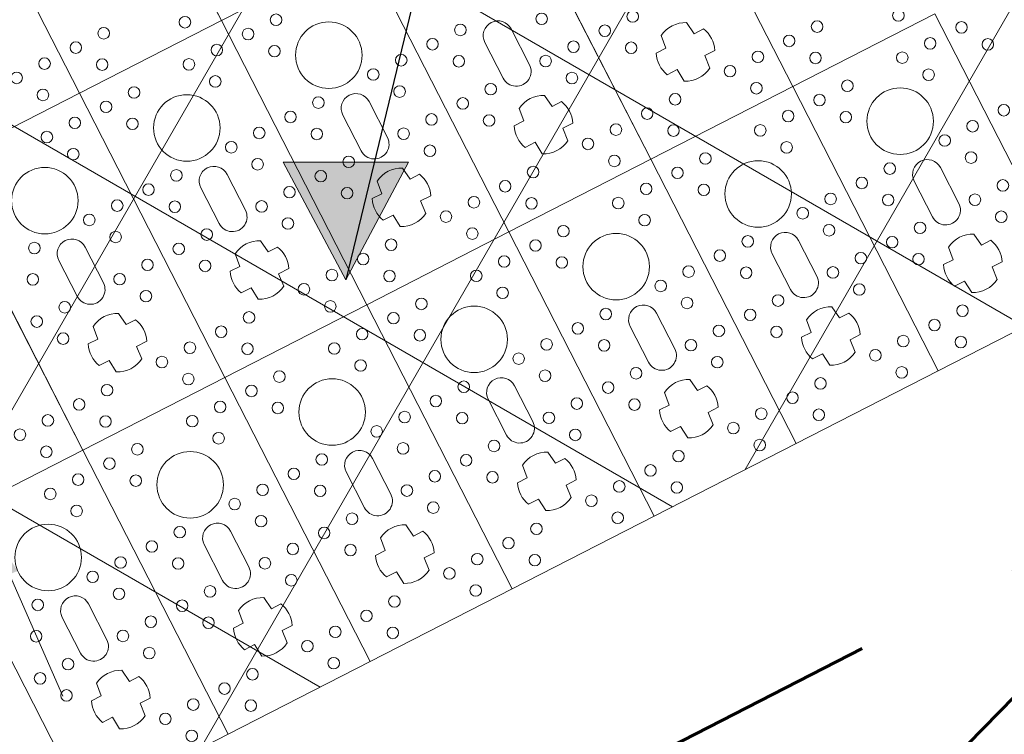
# Model space of a CAD drawing. Header units: metres. Extents: x 7472034 to 8440138, y 5890133 to 5961460.
# Tile 55 of 103: x 8439528.04 to 8439531.74, y 5890373.55 to 5890376.24. Entities that reach past the tile are written whole.
import ezdxf
from ezdxf import colors
from ezdxf.entities.mleader import LeaderData, LeaderLine
from ezdxf.math import Vec2, Vec3

# ---------------------------------------------------------------- set-up
doc = ezdxf.new("R2010")
doc.units = ezdxf.units.M
doc.header["$MEASUREMENT"] = 0
for name, pattern in [('$0$L218_500', [1, 0.5, -0.5]), ('ACAD_ISO03W100', [30, 12, -18]), ('CENTER', [2, 1.25, -0.25, 0.25, -0.25]), ('DASHDOT', [25.399999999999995, 12.7, -6.349999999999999, 0, -6.349999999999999]), ('DASHED', [19.049999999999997, 12.7, -6.349999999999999])]:
    doc.linetypes.add(name, pattern=pattern)
doc.layers.get('0').update_dxf_attribs({"linetype": 'CONTINUOUS', "lineweight": 5})
for name, color, linetype, lineweight in [('### rzędne', 172, 'CONTINUOUS', 5), ('___DR.warstwice', 7, 'CONTINUOUS', 5), ('__GRANICA', 5, 'ACAD_ISO03W100', 80), ('_IS.BLOK.KD.doziemne', 7, 'CONTINUOUS', 5), ('_IS.TCH.V.oddzialywanie', 30, 'DASHED', 60), ('_IS.TCH.V.opisik.1', 98, 'CONTINUOUS', 20), ('_IS.TCH.V.skrzynki.0', 101, 'CONTINUOUS', 20), ('_IS.TCH.V.skrzynki.1', 97, 'CONTINUOUS', 20), ('_IS.TCH.V.skrzynki.2', 93, 'CONTINUOUS', 20), ('a_opisy', 7, 'CONTINUOUS', 18)]:
    doc.layers.add(name, color=color, linetype=linetype, lineweight=lineweight)
doc.layers.add('_IS.A.śmieci', color=21, linetype='CONTINUOUS', lineweight=30, plot=False)
doc.styles.add('RS', font='Romans.shx', dxfattribs={"width": 0.7})

# ---------------------------------------------------------------- blocks, each defined once
blk = doc.blocks.new('A$C57F34CC8')
at = {"layer": '__GRANICA', "color": 246, "lineweight": 60, "ltscale": 0.1}
blk.add_lwpolyline([(104.5474768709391, 61.49084398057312), (124.7534257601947, 8.664832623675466), (116.2782638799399, -2.598389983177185e-07), (87.50180485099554, 5.853071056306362), (75.53745610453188, 9.185393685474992), (65.1202681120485, 10.79332474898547), (52.65768154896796, 12.23814885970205), (35.11359243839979, 14.25579591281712), (31.17050394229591, 14.72508112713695), (-8.847564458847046e-07, 23.87893649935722)], dxfattribs=at)
blk = doc.blocks.new('*U25')
at = {"lineweight": 5}
for p, q in [((3600, 14999.40002381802), (3600, 14399.39999997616)), ((4800.000047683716, 14999.40002381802), (3600, 14999.40002381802)), ((3600, 14999.39999997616), (4800.000047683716, 14999.39999997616)), ((3600.000047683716, 14399.39999997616), (3600.000047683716, 14999.40002381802)), ((4800.000047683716, 14399.39999997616), (4800.000047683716, 14999.40002381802)), ((4454.200035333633, 14799.41180765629), (4454.200035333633, 14759.27779868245)), ((4545.251703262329, 14757.3414337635), (4545.251703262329, 14799.66109861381)), ((4275.600023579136, 14754.90001261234), (4124.400023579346, 14754.90001189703)), ((4454.200035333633, 14759.27779868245), (4403.997000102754, 14753.0974925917)), ((4595.871898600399, 14753.33129808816), (4545.251703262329, 14757.3414337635)), ((4124.400023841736, 14643.90001189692), (4275.600023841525, 14643.90001189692)), ((4403.997000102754, 14645.70253120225), (4454.200035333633, 14639.52222511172)), ((4454.200035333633, 14639.52222511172), (4454.200035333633, 14599.38821613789)), ((4545.251703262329, 14641.45859003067), (4595.871898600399, 14645.46872570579)), ((4545.251703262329, 14599.13892518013), (4545.251703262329, 14641.45859003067)), ((3600.000047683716, 14399.40002381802), (2400, 14399.40002381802)), ((2400, 14399.39999997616), (3600.000047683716, 14399.39999997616)), ((3600, 14399.40002381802), (3600, 13799.39999997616)), ((4800.000047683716, 14399.40002381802), (3600, 14399.40002381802)), ((3600, 14399.39999997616), (4800.000047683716, 14399.39999997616)), ((3600.000047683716, 13799.39999997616), (3600.000047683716, 14399.40002381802)), ((4800.000047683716, 13799.39999997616), (4800.000047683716, 14399.40002381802)), ((3254.200035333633, 14199.41180765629), (3254.200035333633, 14159.27779868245)), ((3345.251703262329, 14157.3414337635), (3345.251703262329, 14199.66109861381)), ((4454.200035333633, 14199.41180765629), (4454.200035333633, 14159.27779868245)), ((4545.251703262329, 14157.3414337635), (4545.251703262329, 14199.66109861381)), ((3254.200035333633, 14159.27779868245), (3203.997000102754, 14153.0974925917)), ((3395.871898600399, 14153.33129808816), (3345.251703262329, 14157.3414337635)), ((4275.600023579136, 14154.90001261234), (4124.400023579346, 14154.90001189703)), ((4454.200035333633, 14159.27779868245), (4403.997000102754, 14153.0974925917)), ((4595.871898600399, 14153.33129808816), (4545.251703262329, 14157.3414337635)), ((3203.997000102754, 14045.70253120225), (3254.200035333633, 14039.52222511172)), ((3254.200035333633, 14039.52222511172), (3254.200035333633, 13999.38821613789)), ((3345.251703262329, 14041.45859003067), (3395.871898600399, 14045.46872570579)), ((3345.251703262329, 13999.13892518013), (3345.251703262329, 14041.45859003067)), ((4124.400023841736, 14043.90001189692), (4275.600023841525, 14043.90001189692)), ((4403.997000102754, 14045.70253120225), (4454.200035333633, 14039.52222511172)), ((4454.200035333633, 14039.52222511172), (4454.200035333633, 13999.38821613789)), ((4545.251703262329, 14041.45859003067), (4595.871898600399, 14045.46872570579)), ((4545.251703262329, 13999.13892518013), (4545.251703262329, 14041.45859003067)), ((3600.000047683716, 13799.40002381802), (2400, 13799.40002381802)), ((2400, 13799.39999997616), (3600.000047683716, 13799.39999997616)), ((3600, 13799.40002381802), (3600, 13199.39999997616)), ((4800.000047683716, 13799.40002381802), (3600, 13799.40002381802)), ((3600, 13799.39999997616), (4800.000047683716, 13799.39999997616)), ((3600.000047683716, 13199.39999997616), (3600.000047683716, 13799.40002381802)), ((4800.000047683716, 13199.39999997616), (4800.000047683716, 13799.40002381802)), ((3254.200035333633, 13599.41180765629), (3254.200035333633, 13559.27779868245)), ((3345.251703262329, 13557.3414337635), (3345.251703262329, 13599.66109861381)), ((4454.200035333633, 13599.41180765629), (4454.200035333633, 13559.27779868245)), ((4545.251703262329, 13557.3414337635), (4545.251703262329, 13599.66109861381)), ((3075.600023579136, 13554.90001261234), (2924.400023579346, 13554.90001189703)), ((3254.200035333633, 13559.27779868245), (3203.997000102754, 13553.0974925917)), ((3395.871898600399, 13553.33129808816), (3345.251703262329, 13557.3414337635)), ((4275.600023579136, 13554.90001261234), (4124.400023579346, 13554.90001189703)), ((4454.200035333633, 13559.27779868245), (4403.997000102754, 13553.0974925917)), ((4595.871898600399, 13553.33129808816), (4545.251703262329, 13557.3414337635)), ((2924.400023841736, 13443.90001189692), (3075.600023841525, 13443.90001189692)), ((3203.997000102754, 13445.70253120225), (3254.200035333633, 13439.52222511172)), ((3345.251703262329, 13441.45859003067), (3395.871898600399, 13445.46872570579)), ((4124.400023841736, 13443.90001189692), (4275.600023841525, 13443.90001189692)), ((4403.997000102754, 13445.70253120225), (4454.200035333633, 13439.52222511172)), ((4545.251703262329, 13441.45859003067), (4595.871898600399, 13445.46872570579)), ((3254.200035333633, 13439.52222511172), (3254.200035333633, 13399.38821613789)), ((3345.251703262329, 13399.13892518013), (3345.251703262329, 13441.45859003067)), ((4454.200035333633, 13439.52222511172), (4454.200035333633, 13399.38821613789)), ((4545.251703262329, 13399.13892518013), (4545.251703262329, 13441.45859003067)), ((2400, 13199.40002381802), (2400, 12599.39999997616)), ((3600.000047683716, 13199.40002381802), (2400, 13199.40002381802)), ((2400, 13199.39999997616), (3600.000047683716, 13199.39999997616)), ((2400.000047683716, 12599.39999997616), (2400.000047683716, 13199.40002381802)), ((3600, 13199.40002381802), (3600, 12599.39999997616)), ((4800.000047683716, 13199.40002381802), (3600, 13199.40002381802)), ((3600, 13199.39999997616), (4800.000047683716, 13199.39999997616)), ((3600.000047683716, 12599.39999997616), (3600.000047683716, 13199.40002381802)), ((4800.000047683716, 12599.39999997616), (4800.000047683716, 13199.40002381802)), ((3254.200035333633, 12999.41180765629), (3254.200035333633, 12959.27779868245)), ((3345.251703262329, 12957.3414337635), (3345.251703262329, 12999.66109861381)), ((4454.200035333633, 12999.41180765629), (4454.200035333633, 12959.27779868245)), ((4545.251703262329, 12957.3414337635), (4545.251703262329, 12999.66109861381)), ((3075.600023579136, 12954.90001261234), (2924.400023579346, 12954.90001189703)), ((3254.200035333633, 12959.27779868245), (3203.997000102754, 12953.0974925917)), ((3395.871898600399, 12953.33129808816), (3345.251703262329, 12957.3414337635)), ((4275.600023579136, 12954.90001261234), (4124.400023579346, 12954.90001189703)), ((4454.200035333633, 12959.27779868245), (4403.997000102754, 12953.0974925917)), ((4595.871898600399, 12953.33129808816), (4545.251703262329, 12957.3414337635)), ((2924.400023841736, 12843.90001189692), (3075.600023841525, 12843.90001189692)), ((3203.997000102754, 12845.70253120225), (3254.200035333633, 12839.52222511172)), ((3254.200035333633, 12839.52222511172), (3254.200035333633, 12799.38821613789)), ((3345.251703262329, 12841.45859003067), (3395.871898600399, 12845.46872570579)), ((3345.251703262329, 12799.13892518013), (3345.251703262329, 12841.45859003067)), ((4124.400023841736, 12843.90001189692), (4275.600023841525, 12843.90001189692)), ((4403.997000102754, 12845.70253120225), (4454.200035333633, 12839.52222511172)), ((4454.200035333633, 12839.52222511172), (4454.200035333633, 12799.38821613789)), ((4545.251703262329, 12841.45859003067), (4595.871898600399, 12845.46872570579)), ((4545.251703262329, 12799.13892518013), (4545.251703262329, 12841.45859003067)), ((2400.000047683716, 12599.40002381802), (1200, 12599.40002381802)), ((1200, 12599.39999997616), (2400.000047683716, 12599.39999997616)), ((2400, 12599.40002381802), (2400, 11999.39999997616)), ((3600.000047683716, 12599.40002381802), (2400, 12599.40002381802)), ((2400, 12599.39999997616), (3600.000047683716, 12599.39999997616)), ((2400.000047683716, 11999.39999997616), (2400.000047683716, 12599.40002381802)), ((3600, 12599.40002381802), (3600, 11999.39999997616)), ((4800.000047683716, 12599.40002381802), (3600, 12599.40002381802)), ((3600, 12599.39999997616), (4800.000047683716, 12599.39999997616)), ((3600.000047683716, 11999.39999997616), (3600.000047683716, 12599.40002381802)), ((4800.000047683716, 11999.39999997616), (4800.000047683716, 12599.40002381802)), ((3254.200035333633, 12399.41180765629), (3254.200035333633, 12359.27779868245)), ((3345.251703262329, 12357.3414337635), (3345.251703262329, 12399.66109861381)), ((4454.200035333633, 12399.41180765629), (4454.200035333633, 12359.27779868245)), ((4545.251703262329, 12357.3414337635), (4545.251703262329, 12399.66109861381)), ((3075.600023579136, 12354.90001261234), (2924.400023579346, 12354.90001189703)), ((3254.200035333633, 12359.27779868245), (3203.997000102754, 12353.0974925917)), ((3395.871898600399, 12353.33129808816), (3345.251703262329, 12357.3414337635)), ((4275.600023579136, 12354.90001261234), (4124.400023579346, 12354.90001189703)), ((4454.200035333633, 12359.27779868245), (4403.997000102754, 12353.0974925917)), ((4595.871898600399, 12353.33129808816), (4545.251703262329, 12357.3414337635)), ((2924.400023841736, 12243.90001189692), (3075.600023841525, 12243.90001189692)), ((3203.997000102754, 12245.70253120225), (3254.200035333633, 12239.52222511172)), ((3254.200035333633, 12239.52222511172), (3254.200035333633, 12199.38821613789)), ((3345.251703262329, 12241.45859003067), (3395.871898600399, 12245.46872570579)), ((3345.251703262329, 12199.13892518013), (3345.251703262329, 12241.45859003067)), ((4124.400023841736, 12243.90001189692), (4275.600023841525, 12243.90001189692)), ((4403.997000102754, 12245.70253120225), (4454.200035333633, 12239.52222511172)), ((4454.200035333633, 12239.52222511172), (4454.200035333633, 12199.38821613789)), ((4545.251703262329, 12241.45859003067), (4595.871898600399, 12245.46872570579)), ((4545.251703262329, 12199.13892518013), (4545.251703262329, 12241.45859003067)), ((2400.000047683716, 11999.40002381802), (1200, 11999.40002381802)), ((1200, 11999.39999997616), (2400.000047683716, 11999.39999997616)), ((2400, 11999.40002381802), (2400, 11399.39999997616)), ((3600.000047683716, 11999.40002381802), (2400, 11999.40002381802)), ((2400, 11999.39999997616), (3600.000047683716, 11999.39999997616)), ((2400.000047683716, 11399.39999997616), (2400.000047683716, 11999.40002381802)), ((3600, 11999.40002381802), (3600, 11399.39999997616)), ((4800.000047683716, 11999.40002381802), (3600, 11999.40002381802)), ((3600, 11999.39999997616), (4800.000047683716, 11999.39999997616)), ((3600.000047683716, 11399.39999997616), (3600.000047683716, 11999.40002381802)), ((4800.000047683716, 11399.39999997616), (4800.000047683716, 11999.40002381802)), ((3254.200035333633, 11799.41180765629), (3254.200035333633, 11759.27779868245)), ((3345.251703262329, 11757.3414337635), (3345.251703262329, 11799.66109861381)), ((4454.200035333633, 11799.41180765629), (4454.200035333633, 11759.27779868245)), ((4545.251703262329, 11757.3414337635), (4545.251703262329, 11799.66109861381)), ((3075.600023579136, 11754.90001261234), (2924.400023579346, 11754.90001189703)), ((3254.200035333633, 11759.27779868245), (3203.997000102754, 11753.0974925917)), ((3395.871898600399, 11753.33129808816), (3345.251703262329, 11757.3414337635)), ((4275.600023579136, 11754.90001261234), (4124.400023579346, 11754.90001189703)), ((4454.200035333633, 11759.27779868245), (4403.997000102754, 11753.0974925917)), ((4595.871898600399, 11753.33129808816), (4545.251703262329, 11757.3414337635)), ((2924.400023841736, 11643.90001189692), (3075.600023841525, 11643.90001189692)), ((3203.997000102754, 11645.70253120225), (3254.200035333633, 11639.52222511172)), ((3254.200035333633, 11639.52222511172), (3254.200035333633, 11599.38821613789)), ((3345.251703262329, 11641.45859003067), (3395.871898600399, 11645.46872570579)), ((3345.251703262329, 11599.13892518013), (3345.251703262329, 11641.45859003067)), ((4124.400023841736, 11643.90001189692), (4275.600023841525, 11643.90001189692)), ((4403.997000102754, 11645.70253120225), (4454.200035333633, 11639.52222511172)), ((4454.200035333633, 11639.52222511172), (4454.200035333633, 11599.38821613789)), ((4545.251703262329, 11641.45859003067), (4595.871898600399, 11645.46872570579)), ((4545.251703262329, 11599.13892518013), (4545.251703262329, 11641.45859003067)), ((3600.000047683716, 11399.40002381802), (2400, 11399.40002381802)), ((2400, 11399.39999997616), (3600.000047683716, 11399.39999997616)), ((3600, 11399.40002381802), (3600, 10799.39999997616)), ((4800.000047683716, 11399.40002381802), (3600, 11399.40002381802)), ((3600, 11399.39999997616), (4800.000047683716, 11399.39999997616)), ((3600.000047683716, 10799.39999997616), (3600.000047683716, 11399.40002381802)), ((4800.000047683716, 10799.39999997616), (4800.000047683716, 11399.40002381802)), ((4454.200035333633, 11199.41180765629), (4454.200035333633, 11159.27779868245)), ((4545.251703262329, 11157.3414337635), (4545.251703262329, 11199.66109861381)), ((4275.600023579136, 11154.90001261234), (4124.400023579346, 11154.90001189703)), ((4454.200035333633, 11159.27779868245), (4403.997000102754, 11153.0974925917)), ((4595.871898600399, 11153.33129808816), (4545.251703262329, 11157.3414337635)), ((4124.400023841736, 11043.90001189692), (4275.600023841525, 11043.90001189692)), ((4403.997000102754, 11045.70253120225), (4454.200035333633, 11039.52222511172)), ((4454.200035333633, 11039.52222511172), (4454.200035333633, 10999.38821613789)), ((4545.251703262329, 11041.45859003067), (4595.871898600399, 11045.46872570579)), ((4545.251703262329, 10999.13892518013), (4545.251703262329, 11041.45859003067)), ((4800.000047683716, 10799.40002381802), (3600, 10799.40002381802)), ((3600, 10799.39999997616), (4800.000047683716, 10799.39999997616))]:
    blk.add_line(p, q, dxfattribs=at)
for centre, radius in [((3793.127355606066, 15124.40001189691), 21.73927789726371), ((3690.936357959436, 15065.40001189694), 21.73927789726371), ((4040.936357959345, 15065.40001189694), 21.73927789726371), ((3690.936357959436, 14933.40001189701), 21.7392778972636), ((4040.936357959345, 14933.40001189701), 21.7392778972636), ((4290.936357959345, 14933.40001189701), 21.73927789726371), ((3543.127355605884, 14874.40001189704), 21.7392778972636), ((3793.127355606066, 14874.40001189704), 21.73927789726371), ((4143.127355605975, 14874.40001189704), 21.7392778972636), ((4393.127355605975, 14874.40001189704), 21.7392778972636), ((3690.936357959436, 14815.40001189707), 21.73927789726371), ((3900.000023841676, 14699.40001189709), 125), ((4040.936357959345, 14815.40001189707), 21.73927789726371), ((4290.936357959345, 14815.40001189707), 21.7392778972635), ((3440.936357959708, 14583.4000118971), 21.7392778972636), ((3690.936357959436, 14583.4000118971), 21.73927789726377), ((4040.936357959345, 14583.4000118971), 21.73927789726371), ((4290.936357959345, 14583.4000118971), 21.73927789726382), ((4640.936357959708, 14583.4000118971), 21.7392778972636), ((3543.127355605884, 14524.40001189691), 21.7392778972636), ((3793.127355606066, 14524.40001189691), 21.73927789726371), ((4143.127355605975, 14524.40001189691), 21.7392778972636), ((4393.127355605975, 14524.40001189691), 21.7392778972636), ((4743.127355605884, 14524.40001189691), 21.7392778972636), ((3440.936357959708, 14465.40001189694), 21.7392778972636), ((3690.936357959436, 14465.40001189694), 21.73927789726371), ((4040.936357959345, 14465.40001189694), 21.73927789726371), ((4290.936357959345, 14465.40001189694), 21.73927789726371), ((4640.936357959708, 14465.40001189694), 21.7392778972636), ((3440.936357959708, 14333.40001189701), 21.7392778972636), ((3690.936357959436, 14333.40001189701), 21.7392778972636), ((4040.936357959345, 14333.40001189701), 21.7392778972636), ((4290.936357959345, 14333.40001189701), 21.73927789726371), ((4640.936357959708, 14333.40001189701), 21.7392778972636), ((3543.127355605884, 14274.40001189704), 21.7392778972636), ((3793.127355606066, 14274.40001189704), 21.73927789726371), ((4143.127355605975, 14274.40001189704), 21.7392778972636), ((4393.127355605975, 14274.40001189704), 21.7392778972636), ((4743.127355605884, 14274.40001189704), 21.7392778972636), ((3440.936357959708, 14215.40001189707), 21.7392778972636), ((3690.936357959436, 14215.40001189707), 21.73927789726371), ((3900.000023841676, 14099.40001189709), 125), ((4040.936357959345, 14215.40001189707), 21.73927789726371), ((4290.936357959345, 14215.40001189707), 21.7392778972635), ((4640.936357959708, 14215.40001189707), 21.7392778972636), ((3090.936357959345, 13983.4000118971), 21.73927789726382), ((3440.936357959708, 13983.4000118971), 21.7392778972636), ((3690.936357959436, 13983.4000118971), 21.73927789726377), ((4040.936357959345, 13983.4000118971), 21.73927789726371), ((4290.936357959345, 13983.4000118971), 21.73927789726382), ((4640.936357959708, 13983.4000118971), 21.7392778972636), ((3193.127355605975, 13924.40001189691), 21.7392778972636), ((3543.127355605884, 13924.40001189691), 21.7392778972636), ((3793.127355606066, 13924.40001189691), 21.73927789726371), ((4143.127355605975, 13924.40001189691), 21.7392778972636), ((4393.127355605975, 13924.40001189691), 21.7392778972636), ((4743.127355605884, 13924.40001189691), 21.7392778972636), ((3090.936357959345, 13865.40001189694), 21.73927789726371), ((3440.936357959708, 13865.40001189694), 21.7392778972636), ((3690.936357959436, 13865.40001189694), 21.73927789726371), ((4040.936357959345, 13865.40001189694), 21.73927789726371), ((4290.936357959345, 13865.40001189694), 21.73927789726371), ((4640.936357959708, 13865.40001189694), 21.7392778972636), ((3090.936357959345, 13733.40001189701), 21.73927789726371), ((3440.936357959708, 13733.40001189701), 21.7392778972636), ((3690.936357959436, 13733.40001189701), 21.7392778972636), ((4040.936357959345, 13733.40001189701), 21.7392778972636), ((4290.936357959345, 13733.40001189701), 21.73927789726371), ((4640.936357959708, 13733.40001189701), 21.7392778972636), ((2943.127355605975, 13674.40001189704), 21.7392778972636), ((3193.127355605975, 13674.40001189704), 21.7392778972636), ((3543.127355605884, 13674.40001189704), 21.7392778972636), ((3793.127355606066, 13674.40001189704), 21.73927789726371), ((4143.127355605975, 13674.40001189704), 21.7392778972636), ((4393.127355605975, 13674.40001189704), 21.7392778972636), ((4743.127355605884, 13674.40001189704), 21.7392778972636), ((3090.936357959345, 13615.40001189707), 21.7392778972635), ((3440.936357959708, 13615.40001189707), 21.7392778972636), ((3690.936357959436, 13615.40001189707), 21.73927789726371), ((4040.936357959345, 13615.40001189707), 21.73927789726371), ((4290.936357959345, 13615.40001189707), 21.7392778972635), ((4640.936357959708, 13615.40001189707), 21.7392778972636), ((3900.000023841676, 13499.40001189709), 125), ((2840.936357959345, 13383.4000118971), 21.73927789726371), ((3090.936357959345, 13383.4000118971), 21.73927789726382), ((3440.936357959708, 13383.4000118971), 21.7392778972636), ((3690.936357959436, 13383.4000118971), 21.73927789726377), ((4040.936357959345, 13383.4000118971), 21.73927789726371), ((4290.936357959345, 13383.4000118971), 21.73927789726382), ((4640.936357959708, 13383.4000118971), 21.7392778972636), ((2943.127355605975, 13324.40001189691), 21.7392778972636), ((3193.127355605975, 13324.40001189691), 21.7392778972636), ((3543.127355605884, 13324.40001189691), 21.7392778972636), ((3793.127355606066, 13324.40001189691), 21.73927789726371), ((4143.127355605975, 13324.40001189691), 21.7392778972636), ((4393.127355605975, 13324.40001189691), 21.7392778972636), ((4743.127355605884, 13324.40001189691), 21.7392778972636), ((2840.936357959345, 13265.40001189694), 21.73927789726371), ((3090.936357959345, 13265.40001189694), 21.73927789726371), ((3440.936357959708, 13265.40001189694), 21.7392778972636), ((3690.936357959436, 13265.40001189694), 21.73927789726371), ((4040.936357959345, 13265.40001189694), 21.73927789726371), ((4290.936357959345, 13265.40001189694), 21.73927789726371), ((4640.936357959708, 13265.40001189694), 21.7392778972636), ((2840.936357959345, 13133.40001189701), 21.7392778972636), ((3090.936357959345, 13133.40001189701), 21.73927789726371), ((3440.936357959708, 13133.40001189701), 21.7392778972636), ((3690.936357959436, 13133.40001189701), 21.7392778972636), ((4040.936357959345, 13133.40001189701), 21.7392778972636), ((4290.936357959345, 13133.40001189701), 21.73927789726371), ((4640.936357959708, 13133.40001189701), 21.7392778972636), ((2943.127355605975, 13074.40001189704), 21.7392778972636), ((3193.127355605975, 13074.40001189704), 21.7392778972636), ((3543.127355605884, 13074.40001189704), 21.7392778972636), ((3793.127355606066, 13074.40001189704), 21.73927789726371), ((4143.127355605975, 13074.40001189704), 21.7392778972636), ((4393.127355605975, 13074.40001189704), 21.7392778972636), ((4743.127355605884, 13074.40001189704), 21.7392778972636), ((2840.936357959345, 13015.40001189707), 21.73927789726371), ((3090.936357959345, 13015.40001189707), 21.7392778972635), ((3440.936357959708, 13015.40001189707), 21.7392778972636), ((3690.936357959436, 13015.40001189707), 21.73927789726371), ((4040.936357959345, 13015.40001189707), 21.73927789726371), ((4290.936357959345, 13015.40001189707), 21.7392778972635), ((4640.936357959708, 13015.40001189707), 21.7392778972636), ((2700.000023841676, 12899.40001189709), 125), ((3900.000023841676, 12899.40001189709), 125), ((2490.936357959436, 12783.4000118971), 21.73927789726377), ((2840.936357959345, 12783.4000118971), 21.73927789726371), ((3090.936357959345, 12783.4000118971), 21.73927789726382), ((3440.936357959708, 12783.4000118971), 21.7392778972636), ((3690.936357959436, 12783.4000118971), 21.73927789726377), ((4040.936357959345, 12783.4000118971), 21.73927789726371), ((4290.936357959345, 12783.4000118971), 21.73927789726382), ((4640.936357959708, 12783.4000118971), 21.7392778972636), ((2593.127355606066, 12724.40001189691), 21.73927789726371), ((2943.127355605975, 12724.40001189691), 21.7392778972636), ((3193.127355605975, 12724.40001189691), 21.7392778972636), ((3543.127355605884, 12724.40001189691), 21.7392778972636), ((3793.127355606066, 12724.40001189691), 21.73927789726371), ((4143.127355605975, 12724.40001189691), 21.7392778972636), ((4393.127355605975, 12724.40001189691), 21.7392778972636), ((4743.127355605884, 12724.40001189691), 21.7392778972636), ((2490.936357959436, 12665.40001189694), 21.73927789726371), ((2840.936357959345, 12665.40001189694), 21.73927789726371), ((3090.936357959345, 12665.40001189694), 21.73927789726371), ((3440.936357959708, 12665.40001189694), 21.7392778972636), ((3690.936357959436, 12665.40001189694), 21.73927789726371), ((4040.936357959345, 12665.40001189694), 21.73927789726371), ((4290.936357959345, 12665.40001189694), 21.73927789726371), ((4640.936357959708, 12665.40001189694), 21.7392778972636), ((2490.936357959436, 12533.40001189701), 21.7392778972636), ((2840.936357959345, 12533.40001189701), 21.7392778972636), ((3090.936357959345, 12533.40001189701), 21.73927789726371), ((3440.936357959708, 12533.40001189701), 21.7392778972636), ((3690.936357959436, 12533.40001189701), 21.7392778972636), ((4040.936357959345, 12533.40001189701), 21.7392778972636), ((4290.936357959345, 12533.40001189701), 21.73927789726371), ((4640.936357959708, 12533.40001189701), 21.7392778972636), ((2343.127355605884, 12474.40001189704), 21.7392778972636), ((2593.127355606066, 12474.40001189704), 21.73927789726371), ((2943.127355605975, 12474.40001189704), 21.7392778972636), ((3193.127355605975, 12474.40001189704), 21.7392778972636), ((3543.127355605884, 12474.40001189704), 21.7392778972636), ((3793.127355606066, 12474.40001189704), 21.73927789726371), ((4143.127355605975, 12474.40001189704), 21.7392778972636), ((4393.127355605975, 12474.40001189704), 21.7392778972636), ((4743.127355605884, 12474.40001189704), 21.7392778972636), ((2490.936357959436, 12415.40001189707), 21.73927789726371), ((2700.000023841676, 12299.40001189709), 125), ((2840.936357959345, 12415.40001189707), 21.73927789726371), ((3090.936357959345, 12415.40001189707), 21.7392778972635), ((3440.936357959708, 12415.40001189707), 21.7392778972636), ((3690.936357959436, 12415.40001189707), 21.73927789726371), ((3900.000023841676, 12299.40001189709), 125), ((4040.936357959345, 12415.40001189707), 21.73927789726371), ((4290.936357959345, 12415.40001189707), 21.7392778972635), ((4640.936357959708, 12415.40001189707), 21.7392778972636), ((2240.936357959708, 12183.4000118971), 21.7392778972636), ((2490.936357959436, 12183.4000118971), 21.73927789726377), ((2840.936357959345, 12183.4000118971), 21.73927789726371), ((3090.936357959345, 12183.4000118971), 21.73927789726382), ((3440.936357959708, 12183.4000118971), 21.7392778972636), ((3690.936357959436, 12183.4000118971), 21.73927789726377), ((4040.936357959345, 12183.4000118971), 21.73927789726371), ((4290.936357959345, 12183.4000118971), 21.73927789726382), ((4640.936357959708, 12183.4000118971), 21.7392778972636), ((2343.127355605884, 12124.40001189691), 21.7392778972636), ((2593.127355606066, 12124.40001189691), 21.73927789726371), ((2943.127355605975, 12124.40001189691), 21.7392778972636), ((3193.127355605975, 12124.40001189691), 21.7392778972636), ((3543.127355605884, 12124.40001189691), 21.7392778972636), ((3793.127355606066, 12124.40001189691), 21.73927789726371), ((4143.127355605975, 12124.40001189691), 21.7392778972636), ((4393.127355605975, 12124.40001189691), 21.7392778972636), ((4743.127355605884, 12124.40001189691), 21.7392778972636), ((2240.936357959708, 12065.40001189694), 21.7392778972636), ((2490.936357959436, 12065.40001189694), 21.73927789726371), ((2840.936357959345, 12065.40001189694), 21.73927789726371), ((3090.936357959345, 12065.40001189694), 21.73927789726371), ((3440.936357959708, 12065.40001189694), 21.7392778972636), ((3690.936357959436, 12065.40001189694), 21.73927789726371), ((4040.936357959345, 12065.40001189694), 21.73927789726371), ((4290.936357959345, 12065.40001189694), 21.73927789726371), ((4640.936357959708, 12065.40001189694), 21.7392778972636), ((2240.936357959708, 11933.40001189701), 21.7392778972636), ((2490.936357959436, 11933.40001189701), 21.7392778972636), ((2840.936357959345, 11933.40001189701), 21.7392778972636), ((3090.936357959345, 11933.40001189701), 21.73927789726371), ((3440.936357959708, 11933.40001189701), 21.7392778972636), ((3690.936357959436, 11933.40001189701), 21.7392778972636), ((4040.936357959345, 11933.40001189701), 21.7392778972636), ((4290.936357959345, 11933.40001189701), 21.73927789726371), ((4640.936357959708, 11933.40001189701), 21.7392778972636), ((2343.127355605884, 11874.40001189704), 21.7392778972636), ((2593.127355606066, 11874.40001189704), 21.73927789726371), ((2943.127355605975, 11874.40001189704), 21.7392778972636), ((3193.127355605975, 11874.40001189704), 21.7392778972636), ((3543.127355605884, 11874.40001189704), 21.7392778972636), ((3793.127355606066, 11874.40001189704), 21.73927789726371), ((4143.127355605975, 11874.40001189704), 21.7392778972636), ((4393.127355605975, 11874.40001189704), 21.7392778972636), ((4743.127355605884, 11874.40001189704), 21.7392778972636), ((2240.936357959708, 11815.40001189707), 21.7392778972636), ((2490.936357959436, 11815.40001189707), 21.73927789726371), ((2700.000023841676, 11699.40001189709), 125), ((2840.936357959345, 11815.40001189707), 21.73927789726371), ((3090.936357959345, 11815.40001189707), 21.7392778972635), ((3440.936357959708, 11815.40001189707), 21.7392778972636), ((3690.936357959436, 11815.40001189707), 21.73927789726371), ((3900.000023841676, 11699.40001189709), 125), ((4040.936357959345, 11815.40001189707), 21.73927789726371), ((4290.936357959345, 11815.40001189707), 21.7392778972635), ((4640.936357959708, 11815.40001189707), 21.7392778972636), ((2840.936357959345, 11583.4000118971), 21.73927789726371), ((3090.936357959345, 11583.4000118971), 21.73927789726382), ((3440.936357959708, 11583.4000118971), 21.7392778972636), ((3690.936357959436, 11583.4000118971), 21.73927789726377), ((4040.936357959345, 11583.4000118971), 21.73927789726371), ((4290.936357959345, 11583.4000118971), 21.73927789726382), ((4640.936357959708, 11583.4000118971), 21.7392778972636), ((2943.127355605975, 11524.40001189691), 21.7392778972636), ((3193.127355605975, 11524.40001189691), 21.7392778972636), ((3543.127355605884, 11524.40001189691), 21.7392778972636), ((3793.127355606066, 11524.40001189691), 21.73927789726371), ((4143.127355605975, 11524.40001189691), 21.7392778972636), ((4393.127355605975, 11524.40001189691), 21.7392778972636), ((4743.127355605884, 11524.40001189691), 21.7392778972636), ((3090.936357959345, 11465.40001189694), 21.73927789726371), ((3440.936357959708, 11465.40001189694), 21.7392778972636), ((3690.936357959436, 11465.40001189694), 21.73927789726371), ((4040.936357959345, 11465.40001189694), 21.73927789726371), ((4290.936357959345, 11465.40001189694), 21.73927789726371), ((4640.936357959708, 11465.40001189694), 21.7392778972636), ((3440.936357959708, 11333.40001189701), 21.7392778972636), ((3690.936357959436, 11333.40001189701), 21.7392778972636), ((4040.936357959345, 11333.40001189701), 21.7392778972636), ((4290.936357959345, 11333.40001189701), 21.73927789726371), ((4640.936357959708, 11333.40001189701), 21.7392778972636), ((3543.127355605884, 11274.40001189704), 21.7392778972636), ((3793.127355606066, 11274.40001189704), 21.73927789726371), ((4143.127355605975, 11274.40001189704), 21.7392778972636), ((4393.127355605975, 11274.40001189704), 21.7392778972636), ((4743.127355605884, 11274.40001189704), 21.7392778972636), ((3440.936357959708, 11215.40001189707), 21.7392778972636), ((3690.936357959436, 11215.40001189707), 21.73927789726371), ((3900.000023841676, 11099.40001189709), 125), ((4040.936357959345, 11215.40001189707), 21.73927789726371), ((4290.936357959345, 11215.40001189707), 21.7392778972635), ((4640.936357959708, 11215.40001189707), 21.7392778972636), ((4040.936357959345, 10983.4000118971), 21.73927789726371), ((4290.936357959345, 10983.4000118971), 21.73927789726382), ((4143.127355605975, 10924.40001189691), 21.7392778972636), ((4393.127355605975, 10924.40001189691), 21.7392778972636), ((4290.936357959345, 10865.40001189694), 21.73927789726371)]:
    blk.add_circle(centre, radius, dxfattribs=at)
for centre, radius, start, end in [((4500.000023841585, 14699.40001189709), 110, 65.70851514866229, 114.6052205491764), ((4124.400023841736, 14699.40001189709), 55.50000000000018, 90.00000026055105, 270), ((4275.600023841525, 14699.40001189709), 55.50000000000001, 270, 90.00000026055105), ((4500.000023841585, 14699.40001189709), 109.9999999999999, 150.7803558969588, 209.2196441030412), ((4500.000023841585, 14699.40001189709), 110.0000000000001, 330.640722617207, 29.35927738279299), ((4500.000023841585, 14699.40001189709), 110, 245.3947794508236, 294.2914848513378), ((3300.000023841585, 14099.40001189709), 110, 65.70851514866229, 114.6052205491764), ((4500.000023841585, 14099.40001189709), 110, 65.70851514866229, 114.6052205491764), ((3300.000023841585, 14099.40001189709), 109.9999999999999, 150.7803558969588, 209.2196441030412), ((3300.000023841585, 14099.40001189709), 110.0000000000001, 330.640722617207, 29.35927738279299), ((4124.400023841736, 14099.40001189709), 55.50000000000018, 90.00000026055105, 270), ((4275.600023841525, 14099.40001189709), 55.50000000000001, 270, 90.00000026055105), ((4500.000023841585, 14099.40001189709), 109.9999999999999, 150.7803558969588, 209.2196441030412), ((4500.000023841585, 14099.40001189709), 110.0000000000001, 330.640722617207, 29.35927738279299), ((3300.000023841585, 14099.40001189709), 110, 245.3947794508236, 294.2914848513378), ((4500.000023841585, 14099.40001189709), 110, 245.3947794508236, 294.2914848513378), ((3300.000023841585, 13499.40001189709), 110, 65.70851514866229, 114.6052205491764), ((4500.000023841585, 13499.40001189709), 110, 65.70851514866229, 114.6052205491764), ((2924.400023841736, 13499.40001189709), 55.50000000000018, 90.00000026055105, 270), ((3075.600023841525, 13499.40001189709), 55.50000000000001, 270, 90.00000026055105), ((4124.400023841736, 13499.40001189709), 55.50000000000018, 90.00000026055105, 270), ((4275.600023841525, 13499.40001189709), 55.50000000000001, 270, 90.00000026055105), ((3300.000023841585, 13499.40001189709), 109.9999999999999, 150.7803558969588, 209.2196441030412), ((3300.000023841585, 13499.40001189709), 110.0000000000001, 330.640722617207, 29.35927738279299), ((4500.000023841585, 13499.40001189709), 109.9999999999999, 150.7803558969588, 209.2196441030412), ((4500.000023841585, 13499.40001189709), 110.0000000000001, 330.640722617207, 29.35927738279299), ((3300.000023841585, 13499.40001189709), 110, 245.3947794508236, 294.2914848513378), ((4500.000023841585, 13499.40001189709), 110, 245.3947794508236, 294.2914848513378), ((3300.000023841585, 12899.40001189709), 110, 65.70851514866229, 114.6052205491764), ((4500.000023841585, 12899.40001189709), 110, 65.70851514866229, 114.6052205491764), ((2924.400023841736, 12899.40001189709), 55.50000000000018, 90.00000026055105, 270), ((3075.600023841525, 12899.40001189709), 55.50000000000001, 270, 90.00000026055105), ((3300.000023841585, 12899.40001189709), 109.9999999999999, 150.7803558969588, 209.2196441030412), ((3300.000023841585, 12899.40001189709), 110.0000000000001, 330.640722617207, 29.35927738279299), ((4124.400023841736, 12899.40001189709), 55.50000000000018, 90.00000026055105, 270), ((4275.600023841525, 12899.40001189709), 55.50000000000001, 270, 90.00000026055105), ((4500.000023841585, 12899.40001189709), 109.9999999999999, 150.7803558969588, 209.2196441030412), ((4500.000023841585, 12899.40001189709), 110.0000000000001, 330.640722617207, 29.35927738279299), ((3300.000023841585, 12899.40001189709), 110, 245.3947794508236, 294.2914848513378), ((4500.000023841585, 12899.40001189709), 110, 245.3947794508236, 294.2914848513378), ((3300.000023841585, 12299.40001189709), 110, 65.70851514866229, 114.6052205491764), ((4500.000023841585, 12299.40001189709), 110, 65.70851514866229, 114.6052205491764), ((2924.400023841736, 12299.40001189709), 55.50000000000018, 90.00000026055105, 270), ((3075.600023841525, 12299.40001189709), 55.50000000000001, 270, 90.00000026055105), ((3300.000023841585, 12299.40001189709), 109.9999999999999, 150.7803558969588, 209.2196441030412), ((3300.000023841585, 12299.40001189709), 110.0000000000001, 330.640722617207, 29.35927738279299), ((4124.400023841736, 12299.40001189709), 55.50000000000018, 90.00000026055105, 270), ((4275.600023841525, 12299.40001189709), 55.50000000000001, 270, 90.00000026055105), ((4500.000023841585, 12299.40001189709), 109.9999999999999, 150.7803558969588, 209.2196441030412), ((4500.000023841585, 12299.40001189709), 110.0000000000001, 330.640722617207, 29.35927738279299), ((3300.000023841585, 12299.40001189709), 110, 245.3947794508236, 294.2914848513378), ((4500.000023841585, 12299.40001189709), 110, 245.3947794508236, 294.2914848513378), ((3300.000023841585, 11699.40001189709), 110, 65.70851514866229, 114.6052205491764), ((4500.000023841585, 11699.40001189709), 110, 65.70851514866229, 114.6052205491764), ((2924.400023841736, 11699.40001189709), 55.50000000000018, 90.00000026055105, 270), ((3075.600023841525, 11699.40001189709), 55.50000000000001, 270, 90.00000026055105), ((3300.000023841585, 11699.40001189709), 109.9999999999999, 150.7803558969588, 209.2196441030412), ((3300.000023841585, 11699.40001189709), 110.0000000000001, 330.640722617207, 29.35927738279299), ((4124.400023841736, 11699.40001189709), 55.50000000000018, 90.00000026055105, 270), ((4275.600023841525, 11699.40001189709), 55.50000000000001, 270, 90.00000026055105), ((4500.000023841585, 11699.40001189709), 109.9999999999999, 150.7803558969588, 209.2196441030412), ((4500.000023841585, 11699.40001189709), 110.0000000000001, 330.640722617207, 29.35927738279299), ((3300.000023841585, 11699.40001189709), 110, 245.3947794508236, 294.2914848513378), ((4500.000023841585, 11699.40001189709), 110, 245.3947794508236, 294.2914848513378), ((4500.000023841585, 11099.40001189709), 110, 65.70851514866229, 114.6052205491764), ((4124.400023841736, 11099.40001189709), 55.50000000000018, 90.00000026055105, 270), ((4275.600023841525, 11099.40001189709), 55.50000000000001, 270, 90.00000026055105), ((4500.000023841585, 11099.40001189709), 109.9999999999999, 150.7803558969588, 209.2196441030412), ((4500.000023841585, 11099.40001189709), 110.0000000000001, 330.640722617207, 29.35927738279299), ((4500.000023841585, 11099.40001189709), 110, 245.3947794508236, 294.2914848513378)]:
    blk.add_arc(centre, radius, start, end, dxfattribs=at)
blk = doc.blocks.new('23123')
at = {"layer": 'a_opisy', "linetype": '$0$L218_500'}
blk.add_hatch(color=250, dxfattribs=at).paths.add_polyline_path([(8443019.232991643, 5888878.045012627), (8443018.761079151, 5888878.045012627), (8443018.28916666, 5888878.045012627), (8443018.761079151, 5888877.16129482)])
at = {"layer": 'a_opisy', "color": 250, "linetype": 'CENTER'}
for points in [[(8443018.28916666, 5888878.045012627), (8443018.761079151, 5888878.045012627)], [(8443019.232991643, 5888878.045012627), (8443018.761079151, 5888877.16129482), (8443018.28916666, 5888878.045012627)], [(8443018.28916666, 5888878.045012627), (8443018.761079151, 5888877.16129482), (8443019.232991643, 5888878.045012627)], [(8443019.232991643, 5888878.045012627), (8443018.761079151, 5888878.045012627)]]:
    blk.add_lwpolyline(points, dxfattribs=at)
blk = doc.blocks.new('A$C2C426404')
at = {"layer": '### rzędne', "color": 0, "lineweight": 25}
blk.add_line((91.08887051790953, 11.69095455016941, -1.543864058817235e-08), (90.52939579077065, 9.379149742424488, 3.638050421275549e-06), dxfattribs=at)
at = {"layer": '### rzędne', "color": 0, "linetype": '$0$L218_500', "lineweight": 25, "xscale": 0.5, "yscale": 0.5, "zscale": 0.5}
blk.add_blockref('23123', (-4221418.851143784, -2944429.201497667, 3.638050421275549e-06), dxfattribs=at)
blk = doc.blocks.new('JPII.KD_aktualizacja rzędnych_20.12.2024')
at = {"layer": '_IS.TCH.V.skrzynki.0', "lineweight": 13}
h = blk.add_hatch(dxfattribs=at)
h.set_pattern_fill('ANSI37', color=256, scale=10, angle=15)
h.set_pattern_definition([(59.99999999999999, (-62.26768374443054, 30.61646902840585), (-1.082531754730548, 0.625), []), (150, (-62.26768374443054, 30.61646902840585), (-0.6250000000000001, -1.082531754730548), [])])
h.paths.add_polyline_path([(8438679.881406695, 5890674.828945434), (8438677.694513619, 5890679.101824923), (8438656.86422629, 5890668.44072127), (8438659.051119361, 5890664.167841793)])
at = {"layer": '_IS.TCH.V.oddzialywanie', "color": 150, "linetype": 'DASHDOT', "ltscale": 0.1, "elevation": 7.079631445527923e-07}
blk.add_lwpolyline([(8438658.703454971, 5890663.091213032), (8438680.958035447, 5890674.481281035), (8438678.042178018, 5890680.178453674), (8438655.787597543, 5890668.78838567)], close=True, dxfattribs=at)
at = {"layer": '_IS.TCH.V.skrzynki.1', "linetype": 'ACAD_ISO03W100', "ltscale": 0.05, "elevation": 7.079631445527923e-07}
blk.add_lwpolyline([(8438677.694513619, 5890679.101824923), (8438679.881406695, 5890674.828945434), (8438659.051119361, 5890664.167841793), (8438656.86422629, 5890668.44072127), (8438677.694513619, 5890679.101824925)], dxfattribs=at)
at = {"layer": '_IS.TCH.V.skrzynki.2', "color": 124, "xscale": 0.001, "yscale": 0.001, "zscale": 0.001, "rotation": 297.1037209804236}
blk.add_blockref('*U25', (8438656.864760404, 5890668.440994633, 7.079631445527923e-07), dxfattribs=at)
at = {"layer": '_IS.TCH.V.opisik.1', "lineweight": 18}
ml = blk.add_multileader_mtext('Standard', dxfattribs=at)
ml.set_content('\\A1;\\pxsm1,ql;{\\H0.83333x;skrzynki retencyjno-rozsączające AquaCell o wymiarach 4,8x23,4x0,43m (powierzchnia zabudowy zbiornika 4,8x23,4=112,32m\\H0.7x;\\S2^ ;\\H1.42857x;) o poj. wodnej 45m\\H0.7x;\\S3^ ;}', color=256, style='RS')
ml.set_leader_properties()
ml.build(insert=Vec2(0, 0))
ml.multileader.update_dxf_attribs({"has_text_frame": 1, "text_right_attachment_type": 6, "dogleg_length": 0.5, "arrow_head_size": 0.2})
ctx = ml.context
ctx.base_point, ctx.char_height, ctx.arrow_head_size, ctx.landing_gap_size, ctx.plane_origin, ctx.plane_x_axis, ctx.plane_y_axis = Vec3(8438673.744222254, 5890658.837702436, 7.079631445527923e-07), 0.9, 0.2, 0.25, Vec3(8438741.322654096, 5890632.340956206, 7.079631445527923e-07), Vec3(0.9999999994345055, 3.363018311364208e-05), Vec3(-3.363018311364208e-05, 0.9999999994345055)
ctx.right_attachment = 6
notes = []
notes.append((ctx, [(0, (1, 1, 0), (8438673.244222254, 5890658.837685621, 7.079631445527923e-07), (0.9999999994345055, 3.363018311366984e-05), 0.4999999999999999, [(0, [(8438668.29717945, 5890670.145929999, 7.079631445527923e-07)], 0, [])])]))
ctx.mtext.insert, ctx.mtext.text_direction, ctx.mtext.rotation, ctx.mtext.width, ctx.mtext.line_spacing_factor, ctx.mtext.flow_direction = Vec3(8438673.994202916, 5890659.412710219, 7.079631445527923e-07), Vec3(0.9999999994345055, 3.363018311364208e-05), 3.36301831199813e-05, 22.98399540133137, 0.6666666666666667, 5
for ctx, leaders in notes:
    for number, flags, end, landing, length, lines in leaders:
        leader = LeaderData()
        leader.index, (leader.has_last_leader_line, leader.has_dogleg_vector, leader.attachment_direction) = number, flags
        leader.last_leader_point, leader.dogleg_vector, leader.dogleg_length = Vec3(end), Vec3(landing), length
        for number, points, colour, breaks in lines:
            line = LeaderLine()
            line.index, line.vertices, line.color, line.breaks = number, Vec3.list(points), colors.encode_raw_color(colour), breaks
            leader.lines.append(line)
        ctx.leaders.append(leader)

msp = doc.modelspace()

# ---------------------------------------------------------------- block references
at = {"layer": '___DR.warstwice', "color": 0, "linetype": 'Continuous', "ltscale": 0.2}
msp.add_blockref('A$C2C426404', (8439438.733810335, 5890365.88383195), dxfattribs=at)
at = {"layer": '__GRANICA', "color": 1, "linetype": 'Continuous', "ltscale": 0.2}
msp.add_blockref('A$C57F34CC8', (8439413.808154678, 5890371.967410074), dxfattribs=at)
at = {"layer": '_IS.BLOK.KD.doziemne', "linetype": '$0$L218_500'}
msp.add_blockref('JPII.KD_aktualizacja rzędnych_20.12.2024', (859.6212462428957, -295.8072097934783), dxfattribs=at)

# ---------------------------------------------------------------- leaders
at = {"layer": '_IS.A.śmieci'}
ml = msp.add_multileader_mtext('Standard', dxfattribs=at)
ml.set_content('\\A1;miejce na\\Pautomat paczkowy', color=256, style='RS')
ml.set_leader_properties()
ml.build(insert=Vec2(0, 0))
ml.multileader.update_dxf_attribs({"text_left_attachment_type": 2, "text_right_attachment_type": 2, "dogleg_length": 0.2, "arrow_head_size": 0.25})
ctx = ml.context
ctx.base_point, ctx.char_height, ctx.arrow_head_size, ctx.landing_gap_size, ctx.plane_origin = Vec3(8439527.517591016, 5890367.451514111), 0.75, 0.25, 0.1, Vec3(8439504.015071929, 5890380.344600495)
ctx.left_attachment, ctx.right_attachment = 2, 2
notes = []
notes.append((ctx, [(0, (1, 1, 0), (8439527.317591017, 5890367.451514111), (1, 0), 0.2, [(3, [(8439520.472886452, 5890376.709349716)], 0, [])])]))
ctx.mtext.insert, ctx.mtext.width, ctx.mtext.defined_height, ctx.mtext.flow_direction = Vec3(8439527.617591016, 5890368.576514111), 11.00125483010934, 2.459306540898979, 5
for ctx, leaders in notes:
    for number, flags, end, landing, length, lines in leaders:
        leader = LeaderData()
        leader.index, (leader.has_last_leader_line, leader.has_dogleg_vector, leader.attachment_direction) = number, flags
        leader.last_leader_point, leader.dogleg_vector, leader.dogleg_length = Vec3(end), Vec3(landing), length
        for number, points, colour, breaks in lines:
            line = LeaderLine()
            line.index, line.vertices, line.color, line.breaks = number, Vec3.list(points), colors.encode_raw_color(colour), breaks
            leader.lines.append(line)
        ctx.leaders.append(leader)

doc.saveas('drawing.dxf')
